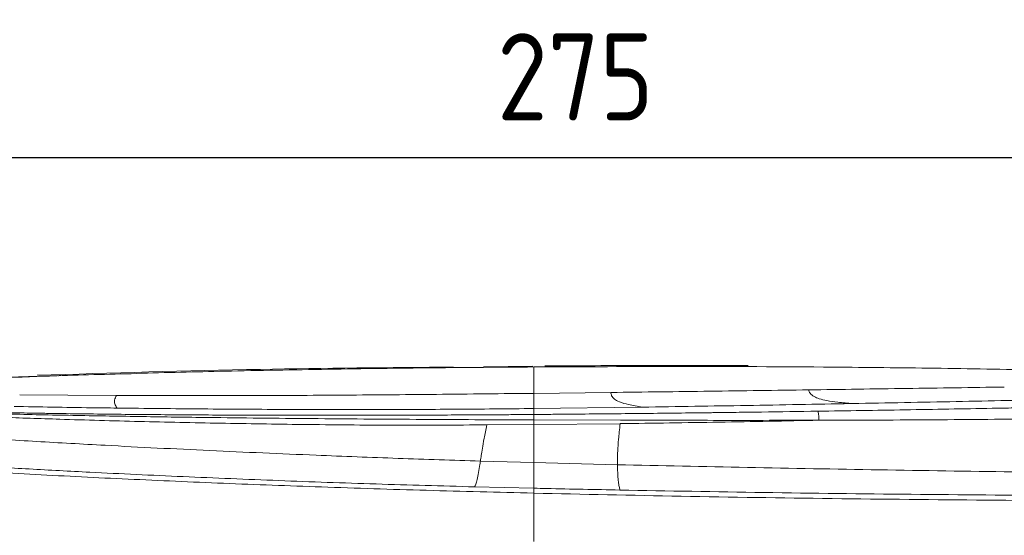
# Model space of a CAD drawing. Header units: millimetres. Extents: x -33 to 2421, y -2345 to -563.
# Tile 5 of 31: x 371 to 549, y -1703 to -1610. Entities that reach past the tile are written whole.
import ezdxf

# ---------------------------------------------------------------- set-up
doc = ezdxf.new("R2010")
doc.units = ezdxf.units.MM
doc.header["$LTSCALE"] = 0.3175
doc.layers.add('1轮廓实线层', color=7, linetype='Continuous', lineweight=18)
doc.layers.add('7标注层', color=4, linetype='Continuous', lineweight=13)
doc.styles.add('标准汉字', font='gbenor.shx', dxfattribs={"bigfont": 'gbcbig.shx'})
doc.dimstyles.new('M1：4.5', dxfattribs={"dimscale": 4.5, "dimtxt": 3.5, "dimasz": 2.5, "dimexe": 2, "dimexo": 0, "dimgap": 1.5, "dimtad": 1, "dimdec": 3, "dimdsep": 46, "dimtxsty": '标准汉字', "dimcen": 5, "dimdle": 5, "dimclrd": 1, "dimclre": 1, "dimclrt": 256, "dimadec": 3, "dimazin": 2, "dimtfac": 1, "dimtdec": 3, "dimtmove": 0, "dimatfit": 3, "dimfxl": 1, "dimtolj": 1, "dimarcsym": 0})

# ---------------------------------------------------------------- blocks, each defined once
blk = doc.blocks.new('*D8')
at = {"layer": '7标注层', "color": 1, "lineweight": -2, "transparency": 16777216}
for p, q in [((334.34, -1700.09), (334.34, -1625.74)), ((609.34, -1701.92), (609.34, -1625.74)), ((598.09, -1634.74), (345.59, -1634.74))]:
    blk.add_line(p, q, dxfattribs=at)
at = {"layer": '7标注层', "color": 1, "lineweight": 20, "transparency": 16777216}
for points in [[(345.59, -1632.87), (345.59, -1636.62), (334.34, -1634.74)], [(598.09, -1632.87), (598.09, -1636.62), (609.34, -1634.74)]]:
    blk.add_solid(points, dxfattribs=at)
at = {"layer": 'Defpoints', "color": 0, "lineweight": 20, "transparency": 16777216}
for p in [(334.34, -1634.74), (334.34, -1700.09), (609.34, -1701.92)]:
    blk.add_point(p, dxfattribs=at)
at = {"layer": '7标注层', "lineweight": 18, "transparency": 16777216, "insert": (471.84, -1620.12), "char_height": 15.75, "attachment_point": 5, "style": '标准汉字'}
blk.add_mtext('\\A1;275', dxfattribs=at)

msp = doc.modelspace()

# ---------------------------------------------------------------- linework, layer by layer
at = {"layer": '1轮廓实线层', "lineweight": 18}
for p, q in [((464.1583, -1672.4161), (455.2171, -1672.5219)), ((464.3354, -1672.6073), (464.3354, -1677.3346)), ((380.1021, -1677.6609), (371.3912, -1677.588)), ((388.8767, -1677.7139), (380.1021, -1677.6609)), ((464.3354, -1677.3346), (460.0791, -1677.3814)), ((478.2469, -1677.173), (464.3354, -1677.3346)), ((464.3354, -1677.3346), (464.3354, -1680.079)), ((483.6985, -1679.8274), (464.3354, -1680.079)), ((464.3354, -1680.079), (464.3354, -1681.158)), ((464.3354, -1681.1581), (463.4162, -1681.1656)), ((464.3354, -1681.1581), (464.3354, -1682.1508)), ((455.8197, -1683.0479), (464.3353, -1682.9781)), ((480.0038, -1682.1899), (464.3354, -1682.1508)), ((464.3354, -1682.9851), (464.3354, -1689.8469)), ((464.3355, -1682.9851), (479.9297, -1682.8352)), ((454.6754, -1689.5744), (464.3354, -1689.8468)), ((464.3354, -1689.8466), (464.3354, -1694.4919)), ((464.3354, -1689.8468), (479.4356, -1690.2307)), ((453.6204, -1694.239), (464.3355, -1694.4919)), ((464.3354, -1694.4919), (464.3354, -1695.3774)), ((464.3354, -1695.3766), (464.3354, -1704.14))]:
    msp.add_line(p, q, dxfattribs=at)
for points, knots in [([(449.8015, -1672.5861), (438.1735, -1672.6841), (413.0813, -1672.8955), (387.9997, -1673.6617), (374.5412, -1674.0728)], [0, 0, 0, 0, 39596.91157598, 85446.74527127, 85446.74527127, 85446.74527127, 85446.74527127]), ([(464.335, -1672.568), (458.2571, -1672.6131), (445.8458, -1672.7052), (427.2356, -1672.9655), (409.3605, -1673.2878), (397.8168, -1673.5834), (392.4724, -1673.7203)], [0, 0, 0, 0, 38410.54586128, 78435.45395838, 117629.7464649, 151419.97401969, 151419.97401969, 151419.97401969, 151419.97401969]), ([(567.5598, -1673.4972), (563.5827, -1673.3763), (553.3245, -1673.0647), (536.9373, -1672.7782), (515.3642, -1672.5448), (491.2158, -1672.448), (473.1933, -1672.5281), (464.3352, -1672.5675)], [0, 0, 0, 0, 20610.19029387, 53159.69560978, 84884.77585557, 132341.8373489, 178212.84042855, 178212.84042855, 178212.84042855, 178212.84042855]), ([(503.0458, -1672.2786), (496.1913, -1672.2793), (483.9511, -1672.2806), (471.7112, -1672.3569), (466.3256, -1672.3904)], [0, 0, 0, 0, 47738.93104974, 85248.1002739, 85248.1002739, 85248.1002739, 85248.1002739]), ([(376.8702, -1674.1972), (376.7901, -1674.1994), (366.9668, -1674.4695), (347.4082, -1675.3311), (327.9633, -1676.7127), (318.241, -1677.4036)], [0, 0, 0, 0, 462.47137741, 56731.53220674, 112998.85364465, 112998.85364465, 112998.85364465, 112998.85364465]), ([(392.4734, -1673.7589), (387.3664, -1673.8848), (375.1668, -1674.1857), (362.9769, -1674.7624), (355.89, -1675.0976)], [0, 0, 0, 0, 35806.27975424, 85533.73414473, 85533.73414473, 85533.73414473, 85533.73414473]), ([(378.8233, -1674.1283), (378.7305, -1674.1314), (378.5602, -1674.1371), (378.3897, -1674.1428), (378.312, -1674.1454)], [0, 0, 0, 0, 46558.08251561, 85516.57400098, 85516.57400098, 85516.57400098, 85516.57400098]), ([(531.7264, -1676.4544), (528.7737, -1676.4965), (522.8683, -1676.5806), (516.9402, -1676.6635), (513.9762, -1676.7049)], [0, 0, 0, 0, 42554.83648177, 85109.04798726, 85109.04798726, 85109.04798726, 85109.04798726]), ([(549.3457, -1676.2016), (546.4178, -1676.2438), (540.5621, -1676.3281), (534.6716, -1676.4123), (531.7264, -1676.4544)], [0, 0, 0, 0, 42531.59824935, 85062.41474966, 85062.41474966, 85062.41474966, 85062.41474966]), ([(388.9834, -1680), (388.8148, -1679.7381), (388.5129, -1679.2694), (388.4725, -1678.4774), (388.751, -1677.9902), (388.9089, -1677.714)], [0, 0, 0, 0, 39966.72708365, 71536.21876919, 112859.17945644, 112859.17945644, 112859.17945644, 112859.17945644]), ([(406.5057, -1677.7503), (403.5626, -1677.7503), (397.6766, -1677.7503), (391.8315, -1677.7261), (388.9089, -1677.714)], [0, 0, 0, 0, 42723.48753359, 85445.77877921, 85445.77877921, 85445.77877921, 85445.77877921]), ([(424.4668, -1677.6917), (421.468, -1677.7069), (415.4705, -1677.7375), (409.4939, -1677.746), (406.5057, -1677.7503)], [0, 0, 0, 0, 42698.95010684, 85396.7392298, 85396.7392298, 85396.7392298, 85396.7392298]), ([(460.0791, -1677.3814), (454.1397, -1677.4447), (442.2611, -1677.5714), (430.3982, -1677.6516), (424.4668, -1677.6917)], [0, 0, 0, 0, 42664.84142256, 85328.77604742, 85328.77604742, 85328.77604742, 85328.77604742]), ([(483.9489, -1679.8237), (483.0821, -1679.6868), (481.5523, -1679.4452), (479.8281, -1678.938), (478.7859, -1678.3759), (478.34, -1677.7658), (478.2775, -1677.3677), (478.2469, -1677.173)], [0, 0, 0, 0, 49147.08336802, 86747.15643318, 117071.9335347, 148431.48305393, 178433.23408018, 178433.23408018, 178433.23408018, 178433.23408018]), ([(513.9762, -1676.7049), (508.0359, -1676.7868), (496.1549, -1676.9507), (484.2254, -1677.0988), (478.2606, -1677.1729)], [0, 0, 0, 0, 42591.42075076, 85184.6427853, 85184.6427853, 85184.6427853, 85184.6427853]), ([(521.9212, -1679.1848), (521.0252, -1679.1149), (519.4225, -1678.9898), (517.3959, -1678.6907), (515.9513, -1678.3432), (514.8466, -1677.8939), (514.2089, -1677.3185), (514.0531, -1676.9075), (513.9762, -1676.7049)], [0, 0, 0, 0, 48903.75404739, 87479.60676175, 118428.90422762, 144513.84707309, 181139.83513947, 216759.14717092, 216759.14717092, 216759.14717092, 216759.14717092]), ([(384.3254, -1679.9389), (381.982, -1679.9051), (377.3062, -1679.8376), (372.675, -1679.7529), (370.3649, -1679.7106)], [0, 0, 0, 0, 42844.26668001, 85488.24827878, 85488.24827878, 85488.24827878, 85488.24827878]), ([(388.9834, -1680.0001), (388.2056, -1679.9903), (386.6512, -1679.9708), (385.1003, -1679.9495), (384.3254, -1679.9389)], [0, 0, 0, 0, 42759.91748179, 85458.91440188, 85458.91440188, 85458.91440188, 85458.91440188]), ([(464.3354, -1680.079), (459.5838, -1680.1278), (450.0918, -1680.2253), (435.3269, -1680.2739), (420.097, -1680.2547), (404.4419, -1680.1705), (394.1233, -1680.0567), (388.9834, -1680.0001)], [0, 0, 0, 0, 33631.75270571, 67183.55483676, 104589.22858021, 141774.31976068, 178682.10255089, 178682.10255089, 178682.10255089, 178682.10255089]), ([(483.9489, -1679.8238), (483.9072, -1679.8244), (483.8238, -1679.8256), (483.7404, -1679.8268), (483.6987, -1679.8274)], [0, 0, 0, 0, 42600.81531851, 85190.79910592, 85190.79910592, 85190.79910592, 85190.79910592]), ([(521.6099, -1679.1906), (515.3596, -1679.3049), (502.8363, -1679.534), (490.2523, -1679.7271), (483.9489, -1679.8238)], [0, 0, 0, 0, 42498.54016202, 85150.86957454, 85150.86957454, 85150.86957454, 85150.86957454]), ([(547.1691, -1680.0417), (541.9332, -1680.1365), (531.4613, -1680.3262), (520.9511, -1680.4878), (515.696, -1680.5686)], [0, 0, 0, 0, 42533.28387081, 85066.0942081, 85066.0942081, 85066.0942081, 85066.0942081]), ([(521.9211, -1679.1848), (521.8694, -1679.1858), (521.7658, -1679.1877), (521.6622, -1679.1896), (521.6104, -1679.1906)], [0, 0, 0, 0, 42542.57608512, 85091.12897695, 85091.12897695, 85091.12897695, 85091.12897695]), ([(559.121, -1678.4425), (552.9838, -1678.5708), (540.6579, -1678.8285), (528.1841, -1679.0657), (521.9211, -1679.1848)], [0, 0, 0, 0, 42348.1140637, 85052.01000443, 85052.01000443, 85052.01000443, 85052.01000443]), ([(555.0096, -1679.8948), (553.7037, -1679.9196), (551.0919, -1679.9692), (548.4767, -1680.0176), (547.1691, -1680.0417)], [0, 0, 0, 0, 42504.13707333, 85008.49701728, 85008.49701728, 85008.49701728, 85008.49701728]), ([(337.9767, -1680.1683), (341.1593, -1680.3659), (347.5483, -1680.7626), (357.6586, -1681.2445), (368.0266, -1681.6645), (379.8215, -1682.0654), (393.0452, -1682.4336), (407.6885, -1682.7567), (417.5519, -1682.8966), (422.5001, -1682.9668)], [0, 0, 0, 0, 29892.9659328, 60009.06149587, 90358.18586394, 120930.20887469, 162017.5579444, 203436.02340477, 245132.46362611, 245132.46362611, 245132.46362611, 245132.46362611]), ([(464.3354, -1682.1508), (458.021, -1682.1212), (445.392, -1682.0618), (426.5083, -1681.9295), (409.97, -1681.7652), (395.7789, -1681.5768), (383.9142, -1681.385), (372.142, -1681.1528), (360.5105, -1680.8767), (349.0454, -1680.554), (341.6662, -1680.2969), (337.9767, -1680.1684)], [0, 0, 0, 0, 45543.37124953, 91087.73217776, 136631.52509722, 165678.8310046, 194725.52584452, 223771.77989026, 252817.94971549, 281861.39851829, 310903.0815693, 310903.0815693, 310903.0815693, 310903.0815693]), ([(376.939, -1680.9615), (376.0242, -1680.9473), (374.4518, -1680.9229), (372.6496, -1680.8927), (371.7316, -1680.8769), (369.6129, -1680.8399), (363.9136, -1680.7345), (358.3339, -1680.6021), (354.5768, -1680.513)], [0, 0, 0, 0, 26407.70533198, 45385.70561476, 52170.44061843, 53012.99610347, 106821.07184689, 217738.98231221, 217738.98231221, 217738.98231221, 217738.98231221]), ([(399.7623, -1681.2134), (395.9388, -1681.1826), (388.2918, -1681.121), (380.7233, -1681.0146), (376.939, -1680.9615)], [0, 0, 0, 0, 42726.62243761, 85452.2480188, 85452.2480188, 85452.2480188, 85452.2480188]), ([(411.2688, -1681.2765), (409.3481, -1681.2684), (405.5067, -1681.2521), (401.6771, -1681.2263), (399.7623, -1681.2134)], [0, 0, 0, 0, 42700.70669527, 85400.59606641, 85400.59606641, 85400.59606641, 85400.59606641]), ([(422.8166, -1681.3038), (420.8898, -1681.3014), (417.0362, -1681.2965), (413.1913, -1681.2832), (411.2688, -1681.2765)], [0, 0, 0, 0, 42684.49099832, 85368.45155925, 85368.45155925, 85368.45155925, 85368.45155925]), ([(445.9922, -1681.2648), (442.1243, -1681.2787), (434.3884, -1681.3064), (426.6739, -1681.3047), (422.8166, -1681.3038)], [0, 0, 0, 0, 42661.62353352, 85323.72786917, 85323.72786917, 85323.72786917, 85323.72786917]), ([(457.6056, -1681.2063), (456.1502, -1681.2149), (454.1636, -1681.2266), (452.1075, -1681.2371), (449.6912, -1681.2491), (447.8066, -1681.2571), (445.9922, -1681.2648)], [0, 0, 0, 0, 56829.10833454, 77566.97310316, 80310.93586812, 151217.46871499, 151217.46871499, 151217.46871499, 151217.46871499]), ([(463.4162, -1681.1656), (462.4477, -1681.1731), (460.5106, -1681.1882), (458.5739, -1681.2003), (457.6056, -1681.2063)], [0, 0, 0, 0, 42624.05274978, 85247.77325886, 85247.77325886, 85247.77325886, 85247.77325886]), ([(469.2283, -1681.1153), (468.2596, -1681.124), (466.6286, -1681.1387), (464.9976, -1681.1525), (464.3354, -1681.1581)], [0, 0, 0, 0, 50621.59333359, 85231.23129887, 85231.23129887, 85231.23129887, 85231.23129887]), ([(480.8525, -1681.0034), (478.9151, -1681.0232), (475.0404, -1681.0628), (471.1657, -1681.0978), (469.2283, -1681.1153)], [0, 0, 0, 0, 42604.93283335, 85210.25087818, 85210.25087818, 85210.25087818, 85210.25087818]), ([(492.4751, -1680.8763), (490.5383, -1680.8985), (486.6646, -1680.9428), (482.7898, -1680.9832), (480.8525, -1681.0034)], [0, 0, 0, 0, 42589.62871497, 85179.13996016, 85179.13996016, 85179.13996016, 85179.13996016]), ([(515.696, -1680.5685), (512.2895, -1680.6179), (507.6844, -1680.6848), (502.9339, -1680.7473), (500.1916, -1680.7826), (498.2797, -1680.8067), (496.3773, -1680.8301), (495.8605, -1680.8362), (494.639, -1680.8512), (493.5489, -1680.8639), (492.4751, -1680.8763)], [0, 0, 0, 0, 124502.62729877, 168307.6317887, 173467.13908421, 224628.97176897, 238098.54606116, 242901.80685893, 243493.86347126, 282678.76435614, 282678.76435614, 282678.76435614, 282678.76435614]), ([(515.696, -1680.5686), (515.7303, -1680.7309), (515.7816, -1680.9743), (515.8397, -1681.5937), (515.8562, -1682.0055), (515.8642, -1682.2065)], [0, 0, 0, 0, 56893.77108193, 85292.57779152, 112385.01975321, 112385.01975321, 112385.01975321, 112385.01975321]), ([(574.3355, -1681.6991), (567.8674, -1681.7913), (554.9313, -1681.9756), (535.4239, -1682.143), (522.3841, -1682.1854), (515.8642, -1682.2066)], [0, 0, 0, 0, 37422.52115799, 74845.69870483, 112268.83409347, 112268.83409347, 112268.83409347, 112268.83409347]), ([(422.5001, -1682.9668), (428.0307, -1683.0238), (439.1142, -1683.1381), (450.2438, -1683.0695), (455.8198, -1683.0352)], [0, 0, 0, 0, 42552.54259955, 85277.57932685, 85277.57932685, 85277.57932685, 85277.57932685]), ([(455.8205, -1683.0464), (455.6505, -1683.9), (455.3007, -1685.6564), (455.0149, -1687.3484), (454.8198, -1688.5927), (454.7234, -1689.2479), (454.6754, -1689.5744)], [0, 0, 0, 0, 35852.95898344, 73768.58668232, 112589.49953897, 151144.19034561, 151144.19034561, 151144.19034561, 151144.19034561]), ([(464.3354, -1682.9781), (464.3359, -1682.8348), (464.3369, -1682.5452), (464.3359, -1682.2834), (464.3354, -1682.1511)], [0, 0, 0, 0, 42159.34490535, 85227.02306051, 85227.02306051, 85227.02306051, 85227.02306051]), ([(479.4354, -1690.2307), (479.4343, -1689.8856), (479.4322, -1689.1925), (479.4714, -1687.8472), (479.5891, -1686.1525), (479.7555, -1684.3823), (479.8741, -1683.3299), (479.932, -1682.816)], [0, 0, 0, 0, 45442.92224274, 91265.0986722, 136076.08181825, 157692.92802088, 178323.76881322, 178323.76881322, 178323.76881322, 178323.76881322]), ([(479.932, -1682.8156), (485.892, -1682.7297), (497.8796, -1682.5571), (509.8468, -1682.3241), (515.8641, -1682.2069)], [0, 0, 0, 0, 42319.09775417, 85118.21278179, 85118.21278179, 85118.21278179, 85118.21278179]), ([(515.8642, -1682.2069), (509.891, -1682.2129), (497.9447, -1682.2251), (485.9841, -1682.2016), (480.0038, -1682.1899)], [0, 0, 0, 0, 42573.1566158, 85146.9286448, 85146.9286448, 85146.9286448, 85146.9286448]), ([(350.5922, -1684.4868), (354.495, -1684.7595), (362.3356, -1685.3075), (374.473, -1686.0467), (388.9263, -1686.855), (405.7718, -1687.7042), (418.5631, -1688.2484), (424.9877, -1688.5216)], [0, 0, 0, 0, 29230.74966639, 58722.92356604, 88461.12614443, 133476.19134364, 178899.45282398, 178899.45282398, 178899.45282398, 178899.45282398]), ([(302.0542, -1685.5948), (303.1253, -1685.7801), (305.2522, -1686.1481), (309.0936, -1686.7502), (313.8973, -1687.4055), (319.8734, -1688.1071), (327.8349, -1688.8921), (337.0492, -1689.6615), (347.3933, -1690.3723), (359.7167, -1691.1721), (374.2039, -1692.0286), (390.995, -1692.8585), (408.2621, -1693.611), (426.2589, -1694.2938), (444.9796, -1694.8913), (457.8447, -1695.2144), (464.3354, -1695.3774)], [0, 0, 0, 0, 16351.01803142, 32467.18790446, 48460.8075889, 72277.1587536, 95965.84910245, 127440.38593471, 158877.98405949, 190181.98322872, 236924.93535192, 283895.24689566, 331308.98451012, 379361.93403289, 430393.11784474, 482356.11612602, 482356.11612602, 482356.11612602, 482356.11612602]), ([(323.1535, -1687.3393), (326.1753, -1687.6419), (332.2374, -1688.2489), (342.0018, -1689.0079), (352.0712, -1689.7155), (362.4449, -1690.3895), (373.1179, -1691.0223), (385.9192, -1691.7038), (400.9379, -1692.4122), (418.216, -1693.117), (435.8006, -1693.7488), (447.6704, -1694.0755), (453.6204, -1694.2392)], [0, 0, 0, 0, 28123.66620747, 56420.32200057, 84915.42799177, 113615.11855983, 142521.90580381, 171635.15544171, 215661.8307813, 260077.13624475, 304801.36050461, 349754.42692372, 349754.42692372, 349754.42692372, 349754.42692372]), ([(424.9877, -1688.5216), (429.9152, -1688.7172), (439.7883, -1689.109), (449.707, -1689.419), (454.6754, -1689.5743)], [0, 0, 0, 0, 42542.73661885, 85240.01536587, 85240.01536587, 85240.01536587, 85240.01536587]), ([(453.6204, -1694.2392), (453.7061, -1694.1119), (453.8777, -1693.8569), (454.1837, -1692.6899), (454.4228, -1691.1949), (454.5822, -1690.1976)], [0, 0, 0, 0, 28052.54449954, 56167.38703001, 112505.77810653, 112505.77810653, 112505.77810653, 112505.77810653]), ([(454.5822, -1690.1976), (454.5975, -1690.0965), (454.628, -1689.8941), (454.6596, -1689.6808), (454.6754, -1689.5741)], [0, 0, 0, 0, 42572.82788875, 85208.03629554, 85208.03629554, 85208.03629554, 85208.03629554]), ([(479.8741, -1694.8119), (479.8339, -1694.6108), (479.7488, -1694.1841), (479.6191, -1693.3196), (479.4861, -1692.2017), (479.4529, -1690.9059), (479.4356, -1690.2308)], [0, 0, 0, 0, 31882.95638079, 67631.18908567, 107550.02955038, 150949.82423785, 150949.82423785, 150949.82423785, 150949.82423785]), ([(479.4356, -1690.2308), (487.2676, -1690.4052), (503.04, -1690.7564), (526.8592, -1691.1725), (550.6837, -1691.5361), (566.5106, -1691.7777), (574.3354, -1691.8971)], [0, 0, 0, 0, 37319.48120719, 75155.51543454, 113364.38185097, 150727.16688356, 150727.16688356, 150727.16688356, 150727.16688356]), ([(464.3354, -1695.3774), (473.1957, -1695.573), (491.1141, -1695.9686), (518.3997, -1696.38), (546.2056, -1696.6614), (564.9244, -1696.7649), (574.3354, -1696.8169)], [0, 0, 0, 0, 36612.82575313, 74043.58708917, 112164.45600078, 150707.81142319, 150707.81142319, 150707.81142319, 150707.81142319]), ([(464.3355, -1694.4919), (465.1064, -1694.5089), (470.2781, -1694.6227), (475.4625, -1694.7249), (479.8741, -1694.8119)], [0, 0, 0, 0, 12690.99143456, 85132.5748229, 85132.5748229, 85132.5748229, 85132.5748229]), ([(479.8741, -1694.8131), (488.5427, -1694.9728), (506.0515, -1695.2952), (532.6445, -1695.608), (555.4702, -1695.7803), (569.4214, -1695.8464), (574.3353, -1695.8696)], [0, 0, 0, 0, 41634.19369809, 84091.4965422, 127207.56834505, 150651.63810317, 150651.63810317, 150651.63810317, 150651.63810317])]:
    msp.add_open_spline(points, degree=3, knots=knots, dxfattribs=at)

# ---------------------------------------------------------------- dimensions: what is measured, and where the dimension line sits
at = {"layer": '7标注层', "lineweight": 18}
dim = msp.add_linear_dim(base=(334.3362, -1634.7446), p1=(609.3362, -1701.9213), p2=(334.3362, -1700.0885), dimstyle='M1：4.5', override={"dimsah": 1, "dimtzin": 8}, dxfattribs=at)
dim.commit()
dim.dimension.update_dxf_attribs({"geometry": '*D8', "text_midpoint": (471.8362, -1620.1196)})

doc.saveas('drawing.dxf')
